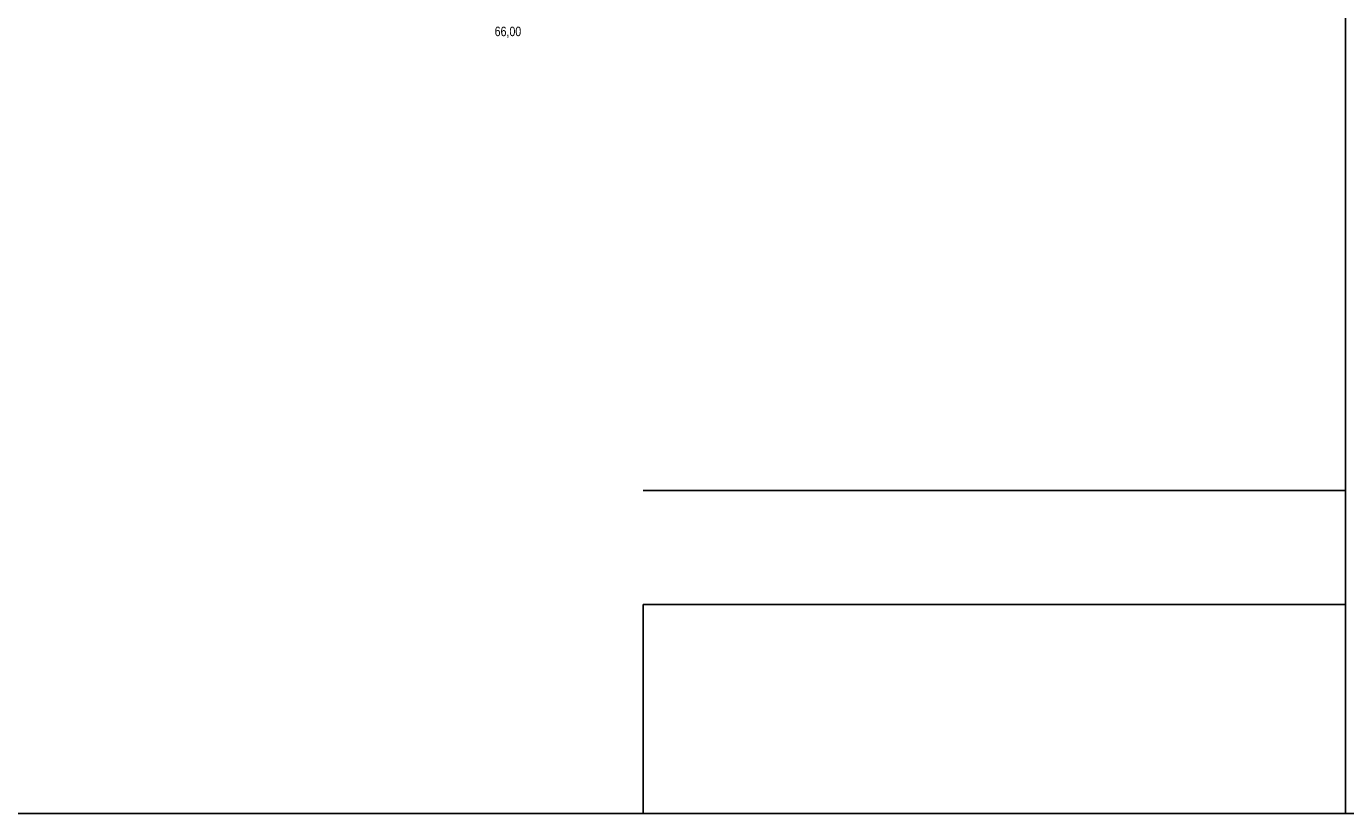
# Model space of a CAD drawing. Header units: millimetres. Extents: x -277772 to 277599, y -59564 to 282085.
# Tile 178 of 190: x 242853 to 277599, y 9064 to 29787. Entities that reach past the tile are written whole.
import ezdxf

# ---------------------------------------------------------------- set-up
doc = ezdxf.new("R2010")
doc.units = ezdxf.units.MM
doc.layers.add('UNPLOTTED', color=2, linetype='Continuous', plot=False)
doc.styles.add('Arial', font='arial.ttf', dxfattribs={"width": 0.8, "height": 350})

# ---------------------------------------------------------------- blocks, each defined once
blk = doc.blocks.new('A$C5a34e52e')
at = {"insert": (578.29, 164.03), "char_height": 2.5, "width": 10.4678, "attachment_point": 2, "line_spacing_factor": 0.941778, "style": 'Arial'}
blk.add_mtext('66,00', dxfattribs=at)
blk = doc.blocks.new('*U61')
at = {"color": 0}
blk.add_line((0, 85.08), (-185, 85.08), dxfattribs=at)
for points in [[(0, 584), (0, 0), (-816, 0), (-816, 584)], [(-185, 55.08), (0, 55.08), (0, 0), (-185, 0)]]:
    blk.add_lwpolyline(points, close=True, dxfattribs=at)

msp = doc.modelspace()

# ---------------------------------------------------------------- linework, layer by layer
at = {"layer": 'UNPLOTTED', "color": 1, "ltscale": 100}
msp.add_xline((-94774, 9064), (1, 0), dxfattribs=at)

# ---------------------------------------------------------------- block references
at = {"xscale": 100, "yscale": 100, "zscale": 100}
msp.add_blockref('A$C5a34e52e', (197708, 13377), dxfattribs=at)
at = {"layer": 'UNPLOTTED', "xscale": 100, "yscale": 100, "zscale": 100}
msp.add_blockref('*U61', (277599, 9064), dxfattribs=at)

doc.saveas('drawing.dxf')
